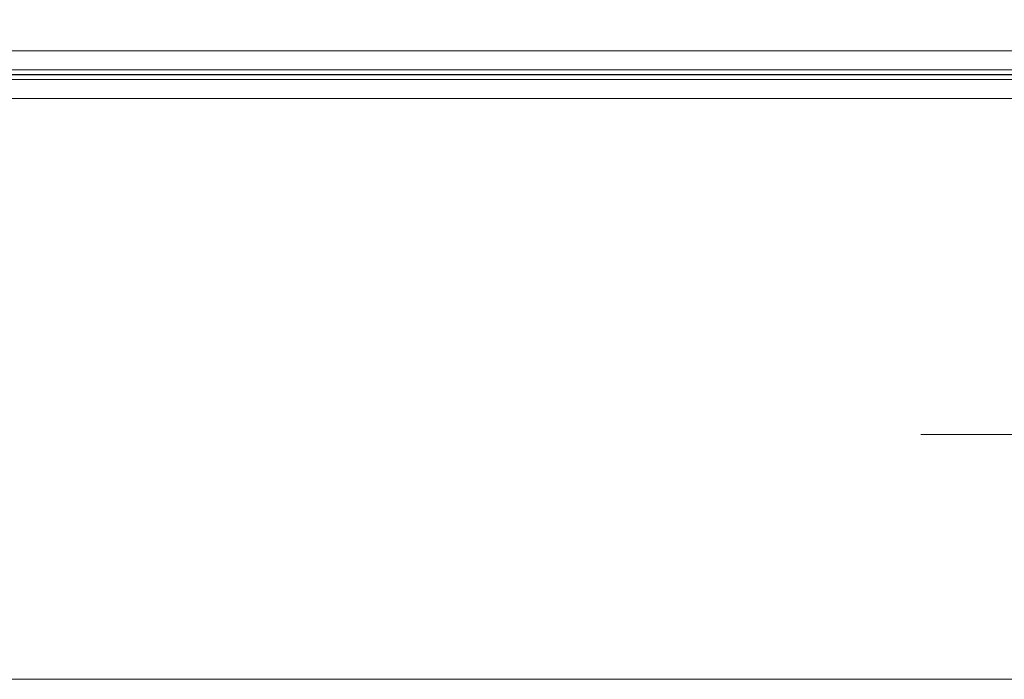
# Model space of a CAD drawing. Extents: x 1911006 to 2186114, y 709265 to 747216.
# Tile 251 of 256: x 1927410 to 1927928, y 734773 to 735120. Entities that reach past the tile are written whole.
import ezdxf

# ---------------------------------------------------------------- set-up
doc = ezdxf.new("R2010")
doc.units = 0
doc.header["$LTSCALE"] = 500
doc.header["$MEASUREMENT"] = 0
doc.linetypes.add('ACAD_ISO10W100', pattern=[18.5, 12, -3, 0.5, -3])
doc.linetypes.add('AM_DIN_G_W050', pattern=[13.75, 9.75, -1.5, 1, -1.5])
for name, color, linetype, lineweight in [('!_A_01_TENKÁ', 8, 'CONTINUOUS', 13), ('!_A_04_BODKOČIARKOVANÁ', 30, 'ACAD_ISO10W100', 13), ('AM_7', 4, 'AM_DIN_G_W050', 25)]:
    doc.layers.add(name, color=color, linetype=linetype, lineweight=lineweight)
doc.layers.add('!_A_52_NOVÉ KCIE', color=7, linetype='CONTINUOUS', lineweight=13, true_color=0xa30000)

msp = doc.modelspace()

# ---------------------------------------------------------------- linework, layer by layer
at = {"layer": '!_A_01_TENKÁ', "color": 7}
for p, q in [((1929360.58, 735103.23), (1925527.25, 735103.23)), ((1925527.25, 735093.23), (1929360.58, 735093.23)), ((1929360.58, 735088.23), (1925527.25, 735088.23)), ((1925527.25, 735078.23), (1929360.58, 735078.23))]:
    msp.add_line(p, q, dxfattribs=at)
at = {"layer": '!_A_04_BODKOČIARKOVANÁ', "color": 7}
msp.add_lwpolyline([(1933884.45, 737464.39), (1933884.45, 734901.39), (1917331.45, 734901.39)], dxfattribs=at)
at = {"layer": '!_A_52_NOVÉ KCIE', "color": 7}
msp.add_lwpolyline([(1933980.35, 734772.59), (1917694.32, 734772.59), (1917492.26, 734974.65)], dxfattribs=at)
at = {"layer": 'AM_7', "color": 7}
msp.add_line((1929360.58, 735090.73), (1925503.55, 735090.73), dxfattribs=at)

doc.saveas('drawing.dxf')
